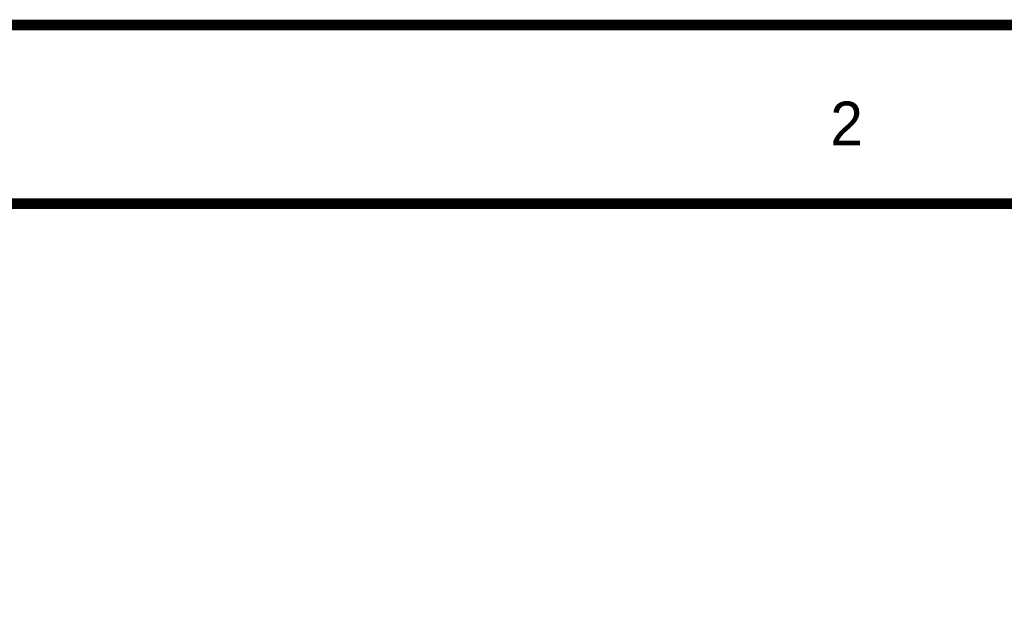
# Model space of a CAD drawing. Header units: inches. Extents: x 0 to 292, y 0 to 193.
# Tile 145 of 256: x 85 to 113, y 176 to 193. Entities that reach past the tile are written whole.
import ezdxf

# ---------------------------------------------------------------- set-up
doc = ezdxf.new("R2010")
doc.units = ezdxf.units.IN
doc.layers.add('Sheet', color=255, linetype='Continuous')

msp = doc.modelspace()

# ---------------------------------------------------------------- linework, layer by layer
at = {"layer": 'Sheet'}
for points in [[(0.058, 193.04, 0.3, 0.3, 0), (292.061, 193.04, 0.3, 0.3, 0), (292.061, 0, 0.3, 0.3, 0), (0.058, 0, 0.3, 0.3, 0), (0.058, 193.04, 0.3, 0.3, 0)], [(0.058, 193.04, 0.0991, 0.0991, 0), (0.058, 0, 0.0991, 0.0991, 0), (292.061, 0, 0.0991, 0.0991, 0), (292.061, 193.04, 0.0991, 0.0991, 0), (0.058, 193.04, 0.0991, 0.0991, 0), (0.058, 193.04, 0.0991, 0.0991, 0)], [(5.144, 187.953, 0.3, 0.3, 0), (286.976, 187.953, 0.3, 0.3, 0), (286.976, 5.068, 0.3, 0.3, 0), (5.144, 5.068, 0.3, 0.3, 0), (5.144, 187.953, 0.3, 0.3, 0)], [(5.144, 187.953, 0.0991, 0.0991, 0), (5.144, 5.068, 0.0991, 0.0991, 0), (286.976, 5.068, 0.0991, 0.0991, 0), (286.976, 187.953, 0.0991, 0.0991, 0), (5.144, 187.953, 0.0991, 0.0991, 0), (5.144, 187.953, 0.0991, 0.0991, 0)]]:
    msp.add_lwpolyline(points, format="xyseb", close=True, dxfattribs=at)

# ---------------------------------------------------------------- texts
msp.add_text('2', height=1.247, dxfattribs=at).set_placement((108.485, 189.61))

doc.saveas('drawing.dxf')
